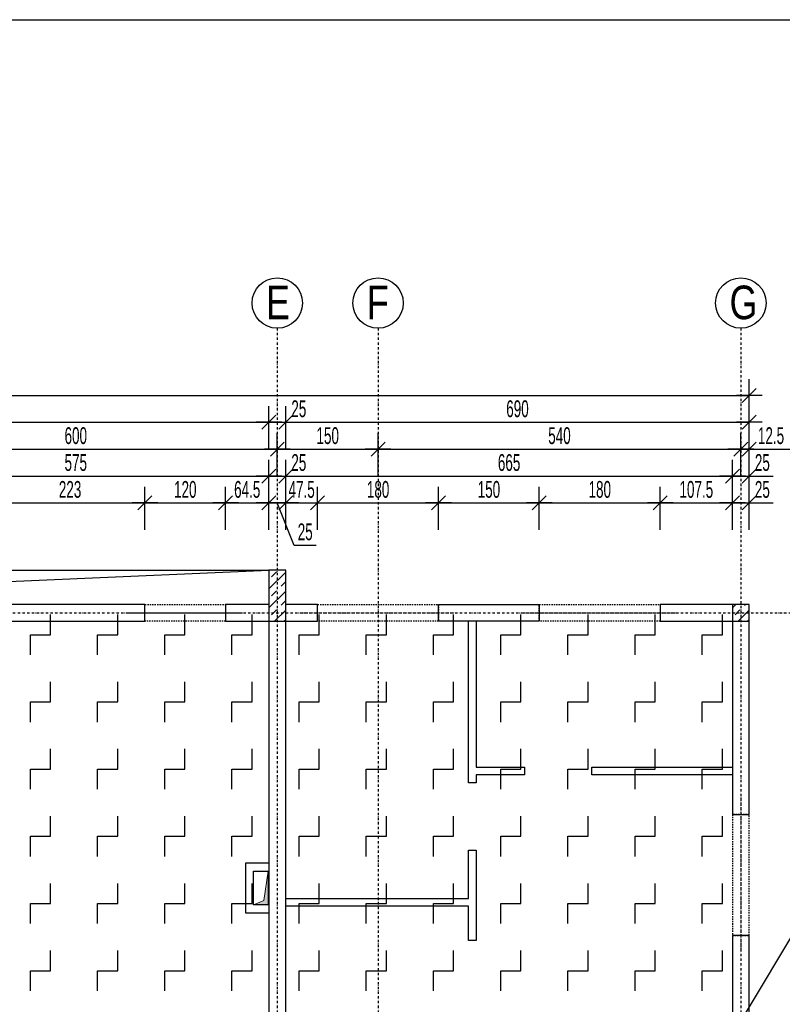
# Model space of a CAD drawing. Header units: millimetres. Extents: x 7622 to 25843, y -22705 to -15125.
# Tile 44 of 45: x 23877 to 25012, y -16750 to -15285. Entities that reach past the tile are written whole.
import ezdxf

# ---------------------------------------------------------------- set-up
doc = ezdxf.new("R2010")
doc.units = ezdxf.units.MM
doc.header["$LTSCALE"] = 10
doc.linetypes.add('MO', pattern=[0.7, 0.35, -0.17, 0.01, -0.17])
doc.linetypes.add('MP', pattern=[0.36, 0.2, -0.16])
for name, color, linetype in [('BA_szr', 1, 'Continuous'), ('BA_wym', 1, 'Continuous'), ('BD_lpm', 1, 'MP'), ('BD_osm', 1, 'MO'), ('BD_txs', 2, 'Continuous'), ('BD_wic', 1, 'Continuous'), ('BD_wig', 3, 'Continuous'), ('BZ_P_prz', 4, 'Continuous')]:
    doc.layers.add(name, color=color, linetype=linetype)
doc.layers.add('Nowe_A-Przebicia_Nr_pióra__1', color=7, linetype='Continuous', lineweight=13)
doc.layers.add('Nowe_A-Ściany-Zewnętrzne_Nr_pióra__47', color=7, linetype='Continuous', lineweight=15)
doc.layers.add('Nowe_A-Przebicia_Nr_pióra__102', color=7, linetype='Continuous', lineweight=5, true_color=0xcccccc)
doc.styles.add('BIKTS', font='bikromsw.shx', dxfattribs={"width": 0.8})
doc.styles.add('BIKWYM', font='bikromsw.shx', dxfattribs={"width": 0.6})
doc.dimstyles.new('BA_KR_100_cm', dxfattribs={"dimtxt": 25, "dimasz": 1.666667, "dimexe": 24, "dimexo": 0, "dimgap": 0, "dimtad": 0, "dimdec": 1, "dimrnd": 0.5, "dimzin": 9, "dimdsep": 46, "dimtxsty": 'BIKWYM', "dimblk": 'WYM-KR', "dimcen": 0, "dimdle": 20, "dimclrd": 256, "dimclre": 256, "dimclrt": 2, "dimadec": 0, "dimazin": 0, "dimtfac": 0.033333, "dimtdec": 1, "dimtmove": 0, "dimatfit": 3, "dimldrblk": 'WYM-KR', "dimfxl": 25, "dimfxlon": 1, "dimtvp": 0.8, "dimtolj": 1, "dimarcsym": 0})

# ---------------------------------------------------------------- blocks, each defined once
blk = doc.blocks.new('WYM-KR')
at = {"linetype": 'ByBlock'}
blk.add_line((11.52, 0), (-11.52, 0), dxfattribs=at)
at = {"color": 7, "linetype": 'ByBlock'}
blk.add_line((6.24, 6.24), (-6.24, -6.24), dxfattribs=at)
blk = doc.blocks.new('*D402')
at = {"layer": 'BA_wym', "lineweight": -2}
for p, q in [((23840.4, -16043.8), (23840.4, -15979.8)), ((24063.4, -16043.8), (24063.4, -15979.8)), ((23842.1, -16003.8), (24061.7, -16003.8))]:
    blk.add_line(p, q, dxfattribs=at)
at = {"layer": 'Defpoints', "color": 0}
for p in [(24063.4, -16003.8), (23840.4, -16154.8), (24063.4, -16154.8)]:
    blk.add_point(p, dxfattribs=at)
at = {"layer": 'BA_wym', "lineweight": -2, "xscale": 1.666666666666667, "yscale": 1.666666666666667, "zscale": 1.666666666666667, "rotation": 180}
blk.add_blockref('WYM-KR', (23840.4, -16003.8), dxfattribs=at)
at = {"layer": 'BA_wym', "lineweight": -2, "xscale": 1.666666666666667, "yscale": 1.666666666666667, "zscale": 1.666666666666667}
blk.add_blockref('WYM-KR', (24063.4, -16003.8), dxfattribs=at)
at = {"layer": 'BA_wym', "color": 2, "insert": (23951.9, -15983.8), "char_height": 25, "attachment_point": 5, "style": 'BIKWYM'}
blk.add_mtext('\\A1;223', dxfattribs=at)
blk = doc.blocks.new('*D403')
at = {"layer": 'BA_wym', "lineweight": -2}
for p, q in [((24063.4, -16043.8), (24063.4, -15979.8)), ((24183.4, -16043.8), (24183.4, -15979.8)), ((24065.1, -16003.8), (24181.7, -16003.8))]:
    blk.add_line(p, q, dxfattribs=at)
at = {"layer": 'Defpoints', "color": 0}
for p in [(24183.4, -16003.8), (24063.4, -16154.8), (24183.4, -16154.8)]:
    blk.add_point(p, dxfattribs=at)
at = {"layer": 'BA_wym', "lineweight": -2, "xscale": 1.666666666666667, "yscale": 1.666666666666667, "zscale": 1.666666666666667, "rotation": 180}
blk.add_blockref('WYM-KR', (24063.4, -16003.8), dxfattribs=at)
at = {"layer": 'BA_wym', "lineweight": -2, "xscale": 1.666666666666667, "yscale": 1.666666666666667, "zscale": 1.666666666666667}
blk.add_blockref('WYM-KR', (24183.4, -16003.8), dxfattribs=at)
at = {"layer": 'BA_wym', "color": 2, "insert": (24123.4, -15983.8), "char_height": 25, "attachment_point": 5, "style": 'BIKWYM'}
blk.add_mtext('\\A1;120', dxfattribs=at)
blk = doc.blocks.new('*D404')
at = {"layer": 'BA_wym', "lineweight": -2}
for p, q in [((24183.4, -16043.8), (24183.4, -15979.8)), ((24247.9, -16043.8), (24247.9, -15979.8)), ((24185.1, -16003.8), (24246.2, -16003.8))]:
    blk.add_line(p, q, dxfattribs=at)
at = {"layer": 'Defpoints', "color": 0}
for p in [(24247.9, -16003.8), (24183.4, -16154.8), (24247.9, -16154.8)]:
    blk.add_point(p, dxfattribs=at)
at = {"layer": 'BA_wym', "lineweight": -2, "xscale": 1.666666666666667, "yscale": 1.666666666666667, "zscale": 1.666666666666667, "rotation": 180}
blk.add_blockref('WYM-KR', (24183.4, -16003.8), dxfattribs=at)
at = {"layer": 'BA_wym', "lineweight": -2, "xscale": 1.666666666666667, "yscale": 1.666666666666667, "zscale": 1.666666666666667}
blk.add_blockref('WYM-KR', (24247.9, -16003.8), dxfattribs=at)
at = {"layer": 'BA_wym', "color": 2, "insert": (24215.6, -15983.8), "char_height": 25, "attachment_point": 5, "style": 'BIKWYM'}
blk.add_mtext('\\A1;64.5', dxfattribs=at)
blk = doc.blocks.new('*D405')
at = {"layer": 'BA_wym', "lineweight": -2}
for p, q in [((24247.9, -16043.8), (24247.9, -15979.8)), ((24272.9, -16043.8), (24272.9, -15979.8)), ((24246.2, -16003.8), (24244.6, -16003.8)), ((24247.9, -16003.8), (24272.9, -16003.8)), ((24285.7, -16066.9), (24260.4, -16003.8)), ((24274.6, -16003.8), (24276.2, -16003.8)), ((24318.1, -16066.9), (24285.7, -16066.9))]:
    blk.add_line(p, q, dxfattribs=at)
at = {"layer": 'Defpoints', "color": 0}
for p in [(24272.9, -16003.8), (24247.9, -16154.8), (24272.9, -16154.8)]:
    blk.add_point(p, dxfattribs=at)
at = {"layer": 'BA_wym', "lineweight": -2, "xscale": 1.666666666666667, "yscale": 1.666666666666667, "zscale": 1.666666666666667}
blk.add_blockref('WYM-KR', (24247.9, -16003.8), dxfattribs=at)
at = {"layer": 'BA_wym', "lineweight": -2, "xscale": 1.666666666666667, "yscale": 1.666666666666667, "zscale": 1.666666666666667, "rotation": 180}
blk.add_blockref('WYM-KR', (24272.9, -16003.8), dxfattribs=at)
at = {"layer": 'BA_wym', "color": 2, "insert": (24301.9, -16046.9), "char_height": 25, "attachment_point": 5, "style": 'BIKWYM'}
blk.add_mtext('\\A1;25', dxfattribs=at)
blk = doc.blocks.new('*D406')
at = {"layer": 'BA_wym', "lineweight": -2}
for p, q in [((24272.9, -16043.8), (24272.9, -15979.8)), ((24320.4, -16043.8), (24320.4, -15979.8)), ((24271.2, -16003.8), (24269.6, -16003.8)), ((24272.9, -16003.8), (24320.4, -16003.8)), ((24322.1, -16003.8), (24323.7, -16003.8))]:
    blk.add_line(p, q, dxfattribs=at)
at = {"layer": 'Defpoints', "color": 0}
for p in [(24320.4, -16003.8), (24272.9, -16154.8), (24320.4, -16154.8)]:
    blk.add_point(p, dxfattribs=at)
at = {"layer": 'BA_wym', "lineweight": -2, "xscale": 1.666666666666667, "yscale": 1.666666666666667, "zscale": 1.666666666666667}
blk.add_blockref('WYM-KR', (24272.9, -16003.8), dxfattribs=at)
at = {"layer": 'BA_wym', "lineweight": -2, "xscale": 1.666666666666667, "yscale": 1.666666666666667, "zscale": 1.666666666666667, "rotation": 180}
blk.add_blockref('WYM-KR', (24320.4, -16003.8), dxfattribs=at)
at = {"layer": 'BA_wym', "color": 2, "insert": (24296.6, -15983.8), "char_height": 25, "attachment_point": 5, "style": 'BIKWYM'}
blk.add_mtext('\\A1;47.5', dxfattribs=at)
blk = doc.blocks.new('*D407')
at = {"layer": 'BA_wym', "lineweight": -2}
for p, q in [((24320.4, -16043.8), (24320.4, -15979.8)), ((24500.4, -16043.8), (24500.4, -15979.8)), ((24322.1, -16003.8), (24498.7, -16003.8))]:
    blk.add_line(p, q, dxfattribs=at)
at = {"layer": 'Defpoints', "color": 0}
for p in [(24500.4, -16003.8), (24320.4, -16154.8), (24500.4, -16154.8)]:
    blk.add_point(p, dxfattribs=at)
at = {"layer": 'BA_wym', "lineweight": -2, "xscale": 1.666666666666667, "yscale": 1.666666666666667, "zscale": 1.666666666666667, "rotation": 180}
blk.add_blockref('WYM-KR', (24320.4, -16003.8), dxfattribs=at)
at = {"layer": 'BA_wym', "lineweight": -2, "xscale": 1.666666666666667, "yscale": 1.666666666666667, "zscale": 1.666666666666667}
blk.add_blockref('WYM-KR', (24500.4, -16003.8), dxfattribs=at)
at = {"layer": 'BA_wym', "color": 2, "insert": (24410.4, -15983.8), "char_height": 25, "attachment_point": 5, "style": 'BIKWYM'}
blk.add_mtext('\\A1;180', dxfattribs=at)
blk = doc.blocks.new('*D408')
at = {"layer": 'BA_wym', "lineweight": -2}
for p, q in [((24500.4, -16043.8), (24500.4, -15979.8)), ((24650.4, -16043.8), (24650.4, -15979.8)), ((24502.1, -16003.8), (24648.7, -16003.8))]:
    blk.add_line(p, q, dxfattribs=at)
at = {"layer": 'Defpoints', "color": 0}
for p in [(24650.4, -16003.8), (24500.4, -16154.8), (24650.4, -16154.8)]:
    blk.add_point(p, dxfattribs=at)
at = {"layer": 'BA_wym', "lineweight": -2, "xscale": 1.666666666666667, "yscale": 1.666666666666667, "zscale": 1.666666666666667, "rotation": 180}
blk.add_blockref('WYM-KR', (24500.4, -16003.8), dxfattribs=at)
at = {"layer": 'BA_wym', "lineweight": -2, "xscale": 1.666666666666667, "yscale": 1.666666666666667, "zscale": 1.666666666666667}
blk.add_blockref('WYM-KR', (24650.4, -16003.8), dxfattribs=at)
at = {"layer": 'BA_wym', "color": 2, "insert": (24575.4, -15983.8), "char_height": 25, "attachment_point": 5, "style": 'BIKWYM'}
blk.add_mtext('\\A1;150', dxfattribs=at)
blk = doc.blocks.new('*D409')
at = {"layer": 'BA_wym', "lineweight": -2}
for p, q in [((24650.4, -16043.8), (24650.4, -15979.8)), ((24830.4, -16043.8), (24830.4, -15979.8)), ((24652.1, -16003.8), (24828.7, -16003.8))]:
    blk.add_line(p, q, dxfattribs=at)
at = {"layer": 'Defpoints', "color": 0}
for p in [(24830.4, -16003.8), (24650.4, -16154.8), (24830.4, -16154.8)]:
    blk.add_point(p, dxfattribs=at)
at = {"layer": 'BA_wym', "lineweight": -2, "xscale": 1.666666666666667, "yscale": 1.666666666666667, "zscale": 1.666666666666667, "rotation": 180}
blk.add_blockref('WYM-KR', (24650.4, -16003.8), dxfattribs=at)
at = {"layer": 'BA_wym', "lineweight": -2, "xscale": 1.666666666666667, "yscale": 1.666666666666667, "zscale": 1.666666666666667}
blk.add_blockref('WYM-KR', (24830.4, -16003.8), dxfattribs=at)
at = {"layer": 'BA_wym', "color": 2, "insert": (24740.4, -15983.8), "char_height": 25, "attachment_point": 5, "style": 'BIKWYM'}
blk.add_mtext('\\A1;180', dxfattribs=at)
blk = doc.blocks.new('*D410')
at = {"layer": 'BA_wym', "lineweight": -2}
for p, q in [((24830.4, -16043.8), (24830.4, -15979.8)), ((24937.9, -16043.8), (24937.9, -15979.8)), ((24832.1, -16003.8), (24936.2, -16003.8))]:
    blk.add_line(p, q, dxfattribs=at)
at = {"layer": 'Defpoints', "color": 0}
for p in [(24937.9, -16003.8), (24830.4, -16154.8), (24937.9, -16154.8)]:
    blk.add_point(p, dxfattribs=at)
at = {"layer": 'BA_wym', "lineweight": -2, "xscale": 1.666666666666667, "yscale": 1.666666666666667, "zscale": 1.666666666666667, "rotation": 180}
blk.add_blockref('WYM-KR', (24830.4, -16003.8), dxfattribs=at)
at = {"layer": 'BA_wym', "lineweight": -2, "xscale": 1.666666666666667, "yscale": 1.666666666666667, "zscale": 1.666666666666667}
blk.add_blockref('WYM-KR', (24937.9, -16003.8), dxfattribs=at)
at = {"layer": 'BA_wym', "color": 2, "insert": (24884.1, -15983.8), "char_height": 25, "attachment_point": 5, "style": 'BIKWYM'}
blk.add_mtext('\\A1;107.5', dxfattribs=at)
blk = doc.blocks.new('*D411')
at = {"layer": 'BA_wym', "lineweight": -2}
for p, q in [((24937.9, -16043.8), (24937.9, -15979.8)), ((24962.9, -16043.8), (24962.9, -15979.8)), ((24936.2, -16003.8), (24934.6, -16003.8)), ((24937.9, -16003.8), (24962.9, -16003.8)), ((24964.6, -16003.8), (24998.6, -16003.8))]:
    blk.add_line(p, q, dxfattribs=at)
at = {"layer": 'Defpoints', "color": 0}
for p in [(24962.9, -16003.8), (24937.9, -16154.8), (24962.9, -16154.8)]:
    blk.add_point(p, dxfattribs=at)
at = {"layer": 'BA_wym', "lineweight": -2, "xscale": 1.666666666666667, "yscale": 1.666666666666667, "zscale": 1.666666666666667}
blk.add_blockref('WYM-KR', (24937.9, -16003.8), dxfattribs=at)
at = {"layer": 'BA_wym', "lineweight": -2, "xscale": 1.666666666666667, "yscale": 1.666666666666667, "zscale": 1.666666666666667, "rotation": 180}
blk.add_blockref('WYM-KR', (24962.9, -16003.8), dxfattribs=at)
at = {"layer": 'BA_wym', "color": 2, "insert": (24982.4, -15983.8), "char_height": 25, "attachment_point": 5, "style": 'BIKWYM'}
blk.add_mtext('\\A1;25', dxfattribs=at)
blk = doc.blocks.new('*D417')
at = {"layer": 'BA_wym', "lineweight": -2}
for p, q in [((23672.9, -16003.8), (23672.9, -15939.8)), ((24247.9, -16003.8), (24247.9, -15939.8)), ((23674.6, -15963.8), (24246.2, -15963.8))]:
    blk.add_line(p, q, dxfattribs=at)
at = {"layer": 'Defpoints', "color": 0}
for p in [(24247.9, -15963.8), (24247.9, -16103.8), (23672.9, -16179.8)]:
    blk.add_point(p, dxfattribs=at)
at = {"layer": 'BA_wym', "lineweight": -2, "xscale": 1.666666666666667, "yscale": 1.666666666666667, "zscale": 1.666666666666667, "rotation": 180}
blk.add_blockref('WYM-KR', (23672.9, -15963.8), dxfattribs=at)
at = {"layer": 'BA_wym', "lineweight": -2, "xscale": 1.666666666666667, "yscale": 1.666666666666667, "zscale": 1.666666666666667}
blk.add_blockref('WYM-KR', (24247.9, -15963.8), dxfattribs=at)
at = {"layer": 'BA_wym', "color": 2, "insert": (23960.4, -15943.8), "char_height": 25, "attachment_point": 5, "style": 'BIKWYM'}
blk.add_mtext('\\A1;575', dxfattribs=at)
blk = doc.blocks.new('*D418')
at = {"layer": 'BA_wym', "lineweight": -2}
for p, q in [((24247.9, -16003.8), (24247.9, -15939.8)), ((24272.9, -16003.8), (24272.9, -15939.8)), ((24246.2, -15963.8), (24244.6, -15963.8)), ((24247.9, -15963.8), (24272.9, -15963.8)), ((24274.6, -15963.8), (24308.6, -15963.8))]:
    blk.add_line(p, q, dxfattribs=at)
at = {"layer": 'Defpoints', "color": 0}
for p in [(24272.9, -15963.8), (24247.9, -16103.8), (24272.9, -16103.8)]:
    blk.add_point(p, dxfattribs=at)
at = {"layer": 'BA_wym', "lineweight": -2, "xscale": 1.666666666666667, "yscale": 1.666666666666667, "zscale": 1.666666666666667}
blk.add_blockref('WYM-KR', (24247.9, -15963.8), dxfattribs=at)
at = {"layer": 'BA_wym', "lineweight": -2, "xscale": 1.666666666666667, "yscale": 1.666666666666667, "zscale": 1.666666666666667, "rotation": 180}
blk.add_blockref('WYM-KR', (24272.9, -15963.8), dxfattribs=at)
at = {"layer": 'BA_wym', "color": 2, "insert": (24292.4, -15943.8), "char_height": 25, "attachment_point": 5, "style": 'BIKWYM'}
blk.add_mtext('\\A1;25', dxfattribs=at)
blk = doc.blocks.new('*D419')
at = {"layer": 'BA_wym', "lineweight": -2}
for p, q in [((24272.9, -16003.8), (24272.9, -15939.8)), ((24937.9, -16003.8), (24937.9, -15939.8)), ((24274.6, -15963.8), (24936.2, -15963.8))]:
    blk.add_line(p, q, dxfattribs=at)
at = {"layer": 'Defpoints', "color": 0}
for p in [(24937.9, -15963.8), (24272.9, -16103.8), (24937.9, -16179.8)]:
    blk.add_point(p, dxfattribs=at)
at = {"layer": 'BA_wym', "lineweight": -2, "xscale": 1.666666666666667, "yscale": 1.666666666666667, "zscale": 1.666666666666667, "rotation": 180}
blk.add_blockref('WYM-KR', (24272.9, -15963.8), dxfattribs=at)
at = {"layer": 'BA_wym', "lineweight": -2, "xscale": 1.666666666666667, "yscale": 1.666666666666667, "zscale": 1.666666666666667}
blk.add_blockref('WYM-KR', (24937.9, -15963.8), dxfattribs=at)
at = {"layer": 'BA_wym', "color": 2, "insert": (24605.4, -15943.8), "char_height": 25, "attachment_point": 5, "style": 'BIKWYM'}
blk.add_mtext('\\A1;665', dxfattribs=at)
blk = doc.blocks.new('*D420')
at = {"layer": 'BA_wym', "lineweight": -2}
for p, q in [((24937.9, -16003.8), (24937.9, -15939.8)), ((24962.9, -16003.8), (24962.9, -15939.8)), ((24936.2, -15963.8), (24934.6, -15963.8)), ((24937.9, -15963.8), (24962.9, -15963.8)), ((24964.6, -15963.8), (24998.6, -15963.8))]:
    blk.add_line(p, q, dxfattribs=at)
at = {"layer": 'Defpoints', "color": 0}
for p in [(24962.9, -15963.8), (24962.9, -16154.8), (24937.9, -16179.8)]:
    blk.add_point(p, dxfattribs=at)
at = {"layer": 'BA_wym', "lineweight": -2, "xscale": 1.666666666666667, "yscale": 1.666666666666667, "zscale": 1.666666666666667}
blk.add_blockref('WYM-KR', (24937.9, -15963.8), dxfattribs=at)
at = {"layer": 'BA_wym', "lineweight": -2, "xscale": 1.666666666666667, "yscale": 1.666666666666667, "zscale": 1.666666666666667, "rotation": 180}
blk.add_blockref('WYM-KR', (24962.9, -15963.8), dxfattribs=at)
at = {"layer": 'BA_wym', "color": 2, "insert": (24982.4, -15943.8), "char_height": 25, "attachment_point": 5, "style": 'BIKWYM'}
blk.add_mtext('\\A1;25', dxfattribs=at)
blk = doc.blocks.new('*D425')
at = {"layer": 'BA_wym', "lineweight": -2}
for p, q in [((23660.4, -15963.8), (23660.4, -15899.8)), ((24260.4, -15963.8), (24260.4, -15899.8)), ((23662.1, -15923.8), (24258.7, -15923.8))]:
    blk.add_line(p, q, dxfattribs=at)
at = {"layer": 'Defpoints', "color": 0}
for p in [(24260.4, -15923.8), (24260.4, -16103.8), (23660.4, -16154.8)]:
    blk.add_point(p, dxfattribs=at)
at = {"layer": 'BA_wym', "lineweight": -2, "xscale": 1.666666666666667, "yscale": 1.666666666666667, "zscale": 1.666666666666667, "rotation": 180}
blk.add_blockref('WYM-KR', (23660.4, -15923.8), dxfattribs=at)
at = {"layer": 'BA_wym', "lineweight": -2, "xscale": 1.666666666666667, "yscale": 1.666666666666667, "zscale": 1.666666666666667}
blk.add_blockref('WYM-KR', (24260.4, -15923.8), dxfattribs=at)
at = {"layer": 'BA_wym', "color": 2, "insert": (23960.4, -15903.8), "char_height": 25, "attachment_point": 5, "style": 'BIKWYM'}
blk.add_mtext('\\A1;600', dxfattribs=at)
blk = doc.blocks.new('*D426')
at = {"layer": 'BA_wym', "lineweight": -2}
for p, q in [((24260.4, -15963.8), (24260.4, -15899.8)), ((24410.4, -15963.8), (24410.4, -15899.8)), ((24262.1, -15923.8), (24408.7, -15923.8))]:
    blk.add_line(p, q, dxfattribs=at)
at = {"layer": 'Defpoints', "color": 0}
for p in [(24410.4, -15923.8), (24260.4, -16103.8), (24410.4, -16281.4)]:
    blk.add_point(p, dxfattribs=at)
at = {"layer": 'BA_wym', "lineweight": -2, "xscale": 1.666666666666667, "yscale": 1.666666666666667, "zscale": 1.666666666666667, "rotation": 180}
blk.add_blockref('WYM-KR', (24260.4, -15923.8), dxfattribs=at)
at = {"layer": 'BA_wym', "lineweight": -2, "xscale": 1.666666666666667, "yscale": 1.666666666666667, "zscale": 1.666666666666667}
blk.add_blockref('WYM-KR', (24410.4, -15923.8), dxfattribs=at)
at = {"layer": 'BA_wym', "color": 2, "insert": (24335.4, -15903.8), "char_height": 25, "attachment_point": 5, "style": 'BIKWYM'}
blk.add_mtext('\\A1;150', dxfattribs=at)
blk = doc.blocks.new('*D427')
at = {"layer": 'BA_wym', "lineweight": -2}
for p, q in [((24410.4, -15963.8), (24410.4, -15899.8)), ((24950.4, -15963.8), (24950.4, -15899.8)), ((24412.1, -15923.8), (24948.7, -15923.8))]:
    blk.add_line(p, q, dxfattribs=at)
at = {"layer": 'Defpoints', "color": 0}
for p in [(24950.4, -15923.8), (24410.4, -16154.8), (24950.4, -16154.8)]:
    blk.add_point(p, dxfattribs=at)
at = {"layer": 'BA_wym', "lineweight": -2, "xscale": 1.666666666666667, "yscale": 1.666666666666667, "zscale": 1.666666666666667, "rotation": 180}
blk.add_blockref('WYM-KR', (24410.4, -15923.8), dxfattribs=at)
at = {"layer": 'BA_wym', "lineweight": -2, "xscale": 1.666666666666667, "yscale": 1.666666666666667, "zscale": 1.666666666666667}
blk.add_blockref('WYM-KR', (24950.4, -15923.8), dxfattribs=at)
at = {"layer": 'BA_wym', "color": 2, "insert": (24680.4, -15903.8), "char_height": 25, "attachment_point": 5, "style": 'BIKWYM'}
blk.add_mtext('\\A1;540', dxfattribs=at)
blk = doc.blocks.new('*D428')
at = {"layer": 'BA_wym', "lineweight": -2}
for p, q in [((24950.4, -15963.8), (24950.4, -15899.8)), ((24962.9, -15963.8), (24962.9, -15899.8)), ((24948.7, -15923.8), (24947.1, -15923.8)), ((24950.4, -15923.8), (24962.9, -15923.8)), ((24964.6, -15923.8), (25024.3, -15923.8))]:
    blk.add_line(p, q, dxfattribs=at)
at = {"layer": 'Defpoints', "color": 0}
for p in [(24962.9, -15923.8), (24962.9, -16154.8), (24950.4, -16281.4)]:
    blk.add_point(p, dxfattribs=at)
at = {"layer": 'BA_wym', "lineweight": -2, "xscale": 1.666666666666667, "yscale": 1.666666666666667, "zscale": 1.666666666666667}
blk.add_blockref('WYM-KR', (24950.4, -15923.8), dxfattribs=at)
at = {"layer": 'BA_wym', "lineweight": -2, "xscale": 1.666666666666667, "yscale": 1.666666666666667, "zscale": 1.666666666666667, "rotation": 180}
blk.add_blockref('WYM-KR', (24962.9, -15923.8), dxfattribs=at)
at = {"layer": 'BA_wym', "color": 2, "insert": (24995.3, -15903.8), "char_height": 25, "attachment_point": 5, "style": 'BIKWYM'}
blk.add_mtext('\\A1;12.5', dxfattribs=at)
blk = doc.blocks.new('*D429')
at = {"layer": 'BA_wym', "lineweight": -2}
for p, q in [((22357.9, -15883.8), (22357.9, -15819.8)), ((24962.9, -15883.8), (24962.9, -15819.8)), ((22359.6, -15843.8), (24961.2, -15843.8))]:
    blk.add_line(p, q, dxfattribs=at)
at = {"layer": 'Defpoints', "color": 0}
for p in [(24962.9, -15843.8), (22357.9, -16154.8), (24962.9, -16154.8)]:
    blk.add_point(p, dxfattribs=at)
at = {"layer": 'BA_wym', "lineweight": -2, "xscale": 1.666666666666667, "yscale": 1.666666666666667, "zscale": 1.666666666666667, "rotation": 180}
blk.add_blockref('WYM-KR', (22357.9, -15843.8), dxfattribs=at)
at = {"layer": 'BA_wym', "lineweight": -2, "xscale": 1.666666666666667, "yscale": 1.666666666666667, "zscale": 1.666666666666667}
blk.add_blockref('WYM-KR', (24962.9, -15843.8), dxfattribs=at)
at = {"layer": 'BA_wym', "color": 2, "insert": (23660.4, -15823.8), "char_height": 25, "attachment_point": 5, "style": 'BIKWYM'}
blk.add_mtext('\\A1;2605', dxfattribs=at)
blk = doc.blocks.new('*D431')
at = {"layer": 'BA_wym', "lineweight": -2}
for p, q in [((23072.9, -15923.8), (23072.9, -15859.8)), ((24247.9, -15923.8), (24247.9, -15859.8)), ((23074.6, -15883.8), (24246.2, -15883.8))]:
    blk.add_line(p, q, dxfattribs=at)
at = {"layer": 'Defpoints', "color": 0}
for p in [(24247.9, -15883.8), (23072.9, -16103.8), (24247.9, -16103.8)]:
    blk.add_point(p, dxfattribs=at)
at = {"layer": 'BA_wym', "lineweight": -2, "xscale": 1.666666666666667, "yscale": 1.666666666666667, "zscale": 1.666666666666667, "rotation": 180}
blk.add_blockref('WYM-KR', (23072.9, -15883.8), dxfattribs=at)
at = {"layer": 'BA_wym', "lineweight": -2, "xscale": 1.666666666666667, "yscale": 1.666666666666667, "zscale": 1.666666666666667}
blk.add_blockref('WYM-KR', (24247.9, -15883.8), dxfattribs=at)
at = {"layer": 'BA_wym', "color": 2, "insert": (23660.4, -15863.8), "char_height": 25, "attachment_point": 5, "style": 'BIKWYM'}
blk.add_mtext('\\A1;1175', dxfattribs=at)
blk = doc.blocks.new('*D432')
at = {"layer": 'BA_wym', "lineweight": -2}
for p, q in [((24272.9, -15923.8), (24272.9, -15859.8)), ((24962.9, -15923.8), (24962.9, -15859.8)), ((24274.6, -15883.8), (24961.2, -15883.8))]:
    blk.add_line(p, q, dxfattribs=at)
at = {"layer": 'Defpoints', "color": 0}
for p in [(24962.9, -15883.8), (24272.9, -16103.8), (24962.9, -16154.8)]:
    blk.add_point(p, dxfattribs=at)
at = {"layer": 'BA_wym', "lineweight": -2, "xscale": 1.666666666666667, "yscale": 1.666666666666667, "zscale": 1.666666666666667, "rotation": 180}
blk.add_blockref('WYM-KR', (24272.9, -15883.8), dxfattribs=at)
at = {"layer": 'BA_wym', "lineweight": -2, "xscale": 1.666666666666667, "yscale": 1.666666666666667, "zscale": 1.666666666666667}
blk.add_blockref('WYM-KR', (24962.9, -15883.8), dxfattribs=at)
at = {"layer": 'BA_wym', "color": 2, "insert": (24617.9, -15863.8), "char_height": 25, "attachment_point": 5, "style": 'BIKWYM'}
blk.add_mtext('\\A1;690', dxfattribs=at)
blk = doc.blocks.new('*D535')
at = {"layer": 'BA_wym', "lineweight": -2}
for p, q in [((24247.9, -15923.8), (24247.9, -15859.8)), ((24272.9, -15923.8), (24272.9, -15859.8)), ((24246.2, -15883.8), (24244.5, -15883.8)), ((24247.9, -15883.8), (24272.9, -15883.8)), ((24274.6, -15883.8), (24308.6, -15883.8))]:
    blk.add_line(p, q, dxfattribs=at)
at = {"layer": 'Defpoints', "color": 0}
for p in [(24272.9, -15883.8), (24247.9, -16103.8), (24272.9, -16103.8)]:
    blk.add_point(p, dxfattribs=at)
at = {"layer": 'BA_wym', "lineweight": -2, "xscale": 1.666666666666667, "yscale": 1.666666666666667, "zscale": 1.666666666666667}
blk.add_blockref('WYM-KR', (24247.9, -15883.8), dxfattribs=at)
at = {"layer": 'BA_wym', "lineweight": -2, "xscale": 1.666666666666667, "yscale": 1.666666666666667, "zscale": 1.666666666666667, "rotation": 180}
blk.add_blockref('WYM-KR', (24272.9, -15883.8), dxfattribs=at)
at = {"layer": 'BA_wym', "color": 2, "insert": (24292.4, -15863.8), "char_height": 25, "attachment_point": 5, "style": 'BIKWYM'}
blk.add_mtext('\\A1;25', dxfattribs=at)

msp = doc.modelspace()

# ---------------------------------------------------------------- hatches: boundary and pattern name
at = {"layer": 'BA_szr'}
h = msp.add_hatch(dxfattribs=at)
h.set_pattern_fill('BIK_ZELBET', color=256, scale=100, angle=45, pattern_type=2)
h.set_pattern_definition([(45, (12634.113, -17223.662), (-14.142136, 14.142136), []), (45, (12627.042, -17216.59), (-14.142136, 14.142136), [10, -10])])
h.paths.add_polyline_path([(24247.89, -16179.81), (24272.89, -16179.81), (24272.89, -16103.81), (24247.89, -16103.81)])
h = msp.add_hatch(dxfattribs=at)
h.set_pattern_fill('BIK_ZELBET', color=256, scale=100, angle=45, pattern_type=2)
h.set_pattern_definition([(45, (13324.114, -17223.662), (-14.142136, 14.142136), []), (45, (13317.042, -17216.59), (-14.142136, 14.142136), [10, -10])])
h.paths.add_polyline_path([(24937.89, -16179.81), (24962.89, -16179.81), (24962.89, -16154.81), (24937.89, -16154.81)])
at = {"layer": 'Nowe_A-Przebicia_Nr_pióra__102', "linetype": 'Continuous', "lineweight": 5, "true_color": 0xcccccc}
msp.add_hatch(color=254, dxfattribs=at).paths.add_polyline_path([(24224.89, -16601.81), (24246.89, -16601.81), (24246.89, -16551.81), (24240.19, -16595.11)])

# ---------------------------------------------------------------- linework, layer by layer
at = {"layer": 'BD_lpm'}
for points in [[(24183.39, -16179.81), (24063.39, -16179.81), (24063.39, -16154.81), (24183.39, -16154.81)], [(24500.39, -16179.81), (24320.39, -16179.81), (24320.39, -16154.81), (24500.39, -16154.81)], [(24830.39, -16179.81), (24650.39, -16179.81), (24650.39, -16154.81), (24830.39, -16154.81)], [(24937.89, -16647.31), (24962.89, -16647.31), (24962.89, -16467.31), (24937.89, -16467.31)]]:
    msp.add_lwpolyline(points, close=True, dxfattribs=at)
at = {"layer": 'BD_osm', "color": 5}
for p, q in [((24038.39, -16167.31), (24208.39, -16167.31)), ((24295.39, -16167.31), (24525.39, -16167.31)), ((24625.39, -16167.31), (24855.39, -16167.31)), ((24950.39, -16442.31), (24950.39, -16672.31))]:
    msp.add_line(p, q, dxfattribs=at)
at = {"layer": 'BD_osm'}
for points in [[(24260.39, -15743.81), (24260.39, -18616.27)], [(24410.39, -15743.81), (24410.39, -18616.27)], [(24950.39, -15743.81), (24950.39, -18616.27)], [(21997.89, -16167.31), (25322.89, -16167.31)]]:
    msp.add_lwpolyline(points, dxfattribs=at)
at = {"layer": 'BD_wic', "color": 5}
msp.add_line((21398.68, -22705.2), (25842.81, -15284.7), dxfattribs=at)
msp.add_lwpolyline([(21398.68, -15284.7), (25842.81, -15284.7), (25842.81, -22705.2), (21398.68, -22705.2)], close=True, dxfattribs=at)
at = {"layer": 'BD_wic'}
for points in [[(23072.89, -16103.81), (24247.89, -16103.81)], [(23072.89, -16154.81), (24247.89, -16103.81)]]:
    msp.add_lwpolyline(points, dxfattribs=at)
at = {"layer": 'BD_wic', "color": 8}
for points in [[(24556.39, -16179.81), (24556.39, -16396.81), (24628.39, -16396.81), (24628.39, -16408.31), (24556.39, -16408.31), (24556.39, -16420.31), (24544.89, -16420.31), (24544.89, -16179.81)], [(24937.89, -16408.31), (24728.39, -16408.31), (24728.39, -16396.81), (24937.89, -16396.81)], [(24272.89, -16592.31), (24544.89, -16592.31), (24544.89, -16520.31), (24556.39, -16520.31), (24556.39, -16654.81), (24544.89, -16654.81), (24544.89, -16603.81), (24272.89, -16603.81)], [(24247.89, -16539.81), (24212.89, -16539.81), (24212.89, -16613.81), (24247.89, -16613.81)], [(24247.89, -16601.81), (24224.89, -16601.81), (24224.89, -16551.81), (24247.89, -16551.81)]]:
    msp.add_lwpolyline(points, dxfattribs=at)
at = {"layer": 'BD_wic'}
for centre in [(24260.39, -15706.31), (24410.39, -15706.31), (24950.39, -15706.31)]:
    msp.add_circle(centre, 37.5, dxfattribs=at)
at = {"layer": 'BD_wig'}
for points in [[(24320.39, -16179.81), (24320.39, -16154.81), (24272.89, -16154.81), (24272.89, -16103.81), (24247.89, -16103.81), (24247.89, -16154.81), (24183.39, -16154.81), (24183.39, -16179.81), (24247.89, -16179.81), (24247.89, -16994.81), (24011.39, -16994.81), (24011.39, -17019.81), (24286.89, -17019.81), (24286.89, -16994.81), (24272.89, -16994.81), (24272.89, -16179.81), (24320.39, -16179.81)], [(24937.89, -16467.31), (24962.89, -16467.31), (24962.89, -16154.81), (24830.39, -16154.81), (24830.39, -16179.81), (24937.89, -16179.81), (24937.89, -16467.31)]]:
    msp.add_lwpolyline(points, dxfattribs=at)
for points in [[(24247.89, -16179.81), (24272.89, -16179.81), (24272.89, -16103.81), (24247.89, -16103.81)], [(23840.39, -16179.81), (24063.39, -16179.81), (24063.39, -16154.81), (23840.39, -16154.81)], [(24650.39, -16179.81), (24500.39, -16179.81), (24500.39, -16154.81), (24650.39, -16154.81)], [(24937.89, -16179.81), (24962.89, -16179.81), (24962.89, -16154.81), (24937.89, -16154.81)], [(24937.89, -16902.31), (24962.89, -16902.31), (24962.89, -16647.31), (24937.89, -16647.31)]]:
    msp.add_lwpolyline(points, close=True, dxfattribs=at)
at = {"layer": 'BZ_P_prz'}
for points in [[(23892.89, -16229.81), (23892.89, -16199.81), (23922.89, -16199.81), (23922.89, -16169.81)], [(23992.89, -16229.81), (23992.89, -16199.81), (24022.89, -16199.81), (24022.89, -16169.81)], [(24092.89, -16229.81), (24092.89, -16199.81), (24122.89, -16199.81), (24122.89, -16169.81)], [(24192.89, -16229.81), (24192.89, -16199.81), (24222.89, -16199.81), (24222.89, -16169.81)], [(24292.89, -16229.81), (24292.89, -16199.81), (24322.89, -16199.81), (24322.89, -16169.81)], [(24392.89, -16229.81), (24392.89, -16199.81), (24422.89, -16199.81), (24422.89, -16169.81)], [(24492.89, -16229.81), (24492.89, -16199.81), (24522.89, -16199.81), (24522.89, -16169.81)], [(24592.89, -16229.81), (24592.89, -16199.81), (24622.89, -16199.81), (24622.89, -16169.81)], [(24692.89, -16229.81), (24692.89, -16199.81), (24722.89, -16199.81), (24722.89, -16169.81)], [(24792.89, -16229.81), (24792.89, -16199.81), (24822.89, -16199.81), (24822.89, -16169.81)], [(24892.89, -16229.81), (24892.89, -16199.81), (24922.89, -16199.81), (24922.89, -16169.81)], [(23892.89, -16329.81), (23892.89, -16299.81), (23922.89, -16299.81), (23922.89, -16269.81)], [(23992.89, -16329.81), (23992.89, -16299.81), (24022.89, -16299.81), (24022.89, -16269.81)], [(24092.89, -16329.81), (24092.89, -16299.81), (24122.89, -16299.81), (24122.89, -16269.81)], [(24192.89, -16329.81), (24192.89, -16299.81), (24222.89, -16299.81), (24222.89, -16269.81)], [(24292.89, -16329.81), (24292.89, -16299.81), (24322.89, -16299.81), (24322.89, -16269.81)], [(24392.89, -16329.81), (24392.89, -16299.81), (24422.89, -16299.81), (24422.89, -16269.81)], [(24492.89, -16329.81), (24492.89, -16299.81), (24522.89, -16299.81), (24522.89, -16269.81)], [(24592.89, -16329.81), (24592.89, -16299.81), (24622.89, -16299.81), (24622.89, -16269.81)], [(24692.89, -16329.81), (24692.89, -16299.81), (24722.89, -16299.81), (24722.89, -16269.81)], [(24792.89, -16329.81), (24792.89, -16299.81), (24822.89, -16299.81), (24822.89, -16269.81)], [(24892.89, -16329.81), (24892.89, -16299.81), (24922.89, -16299.81), (24922.89, -16269.81)], [(23892.89, -16429.81), (23892.89, -16399.81), (23922.89, -16399.81), (23922.89, -16369.81)], [(23992.89, -16429.81), (23992.89, -16399.81), (24022.89, -16399.81), (24022.89, -16369.81)], [(24092.89, -16429.81), (24092.89, -16399.81), (24122.89, -16399.81), (24122.89, -16369.81)], [(24192.89, -16429.81), (24192.89, -16399.81), (24222.89, -16399.81), (24222.89, -16369.81)], [(24292.89, -16429.81), (24292.89, -16399.81), (24322.89, -16399.81), (24322.89, -16369.81)], [(24392.89, -16429.81), (24392.89, -16399.81), (24422.89, -16399.81), (24422.89, -16369.81)], [(24492.89, -16429.81), (24492.89, -16399.81), (24522.89, -16399.81), (24522.89, -16369.81)], [(24592.89, -16429.81), (24592.89, -16399.81), (24622.89, -16399.81), (24622.89, -16369.81)], [(24692.89, -16429.81), (24692.89, -16399.81), (24722.89, -16399.81), (24722.89, -16369.81)], [(24792.89, -16429.81), (24792.89, -16399.81), (24822.89, -16399.81), (24822.89, -16369.81)], [(24892.89, -16429.81), (24892.89, -16399.81), (24922.89, -16399.81), (24922.89, -16369.81)], [(23892.89, -16529.81), (23892.89, -16499.81), (23922.89, -16499.81), (23922.89, -16469.81)], [(23992.89, -16529.81), (23992.89, -16499.81), (24022.89, -16499.81), (24022.89, -16469.81)], [(24092.89, -16529.81), (24092.89, -16499.81), (24122.89, -16499.81), (24122.89, -16469.81)], [(24192.89, -16529.81), (24192.89, -16499.81), (24222.89, -16499.81), (24222.89, -16469.81)], [(24292.89, -16529.81), (24292.89, -16499.81), (24322.89, -16499.81), (24322.89, -16469.81)], [(24392.89, -16529.81), (24392.89, -16499.81), (24422.89, -16499.81), (24422.89, -16469.81)], [(24492.89, -16529.81), (24492.89, -16499.81), (24522.89, -16499.81), (24522.89, -16469.81)], [(24592.89, -16529.81), (24592.89, -16499.81), (24622.89, -16499.81), (24622.89, -16469.81)], [(24692.89, -16529.81), (24692.89, -16499.81), (24722.89, -16499.81), (24722.89, -16469.81)], [(24792.89, -16529.81), (24792.89, -16499.81), (24822.89, -16499.81), (24822.89, -16469.81)], [(24892.89, -16529.81), (24892.89, -16499.81), (24922.89, -16499.81), (24922.89, -16469.81)], [(23892.89, -16629.81), (23892.89, -16599.81), (23922.89, -16599.81), (23922.89, -16569.81)], [(23992.89, -16629.81), (23992.89, -16599.81), (24022.89, -16599.81), (24022.89, -16569.81)], [(24092.89, -16629.81), (24092.89, -16599.81), (24122.89, -16599.81), (24122.89, -16569.81)], [(24192.89, -16629.81), (24192.89, -16599.81), (24222.89, -16599.81), (24222.89, -16569.81)], [(24292.89, -16629.81), (24292.89, -16599.81), (24322.89, -16599.81), (24322.89, -16569.81)], [(24392.89, -16629.81), (24392.89, -16599.81), (24422.89, -16599.81), (24422.89, -16569.81)], [(24492.89, -16629.81), (24492.89, -16599.81), (24522.89, -16599.81), (24522.89, -16569.81)], [(24592.89, -16629.81), (24592.89, -16599.81), (24622.89, -16599.81), (24622.89, -16569.81)], [(24692.89, -16629.81), (24692.89, -16599.81), (24722.89, -16599.81), (24722.89, -16569.81)], [(24792.89, -16629.81), (24792.89, -16599.81), (24822.89, -16599.81), (24822.89, -16569.81)], [(24892.89, -16629.81), (24892.89, -16599.81), (24922.89, -16599.81), (24922.89, -16569.81)], [(23892.89, -16729.81), (23892.89, -16699.81), (23922.89, -16699.81), (23922.89, -16669.81)], [(23992.89, -16729.81), (23992.89, -16699.81), (24022.89, -16699.81), (24022.89, -16669.81)], [(24092.89, -16729.81), (24092.89, -16699.81), (24122.89, -16699.81), (24122.89, -16669.81)], [(24192.89, -16729.81), (24192.89, -16699.81), (24222.89, -16699.81), (24222.89, -16669.81)], [(24292.89, -16729.81), (24292.89, -16699.81), (24322.89, -16699.81), (24322.89, -16669.81)], [(24392.89, -16729.81), (24392.89, -16699.81), (24422.89, -16699.81), (24422.89, -16669.81)], [(24492.89, -16729.81), (24492.89, -16699.81), (24522.89, -16699.81), (24522.89, -16669.81)], [(24592.89, -16729.81), (24592.89, -16699.81), (24622.89, -16699.81), (24622.89, -16669.81)], [(24692.89, -16729.81), (24692.89, -16699.81), (24722.89, -16699.81), (24722.89, -16669.81)], [(24792.89, -16729.81), (24792.89, -16699.81), (24822.89, -16699.81), (24822.89, -16669.81)], [(24892.89, -16729.81), (24892.89, -16699.81), (24922.89, -16699.81), (24922.89, -16669.81)]]:
    msp.add_lwpolyline(points, dxfattribs=at)
at = {"layer": 'Nowe_A-Przebicia_Nr_pióra__1', "color": 7, "linetype": 'Continuous', "lineweight": 13}
for p, q in [((24240.19, -16595.11), (24246.89, -16551.81)), ((24246.89, -16601.81), (24246.89, -16551.81)), ((24224.89, -16601.81), (24240.19, -16595.11))]:
    msp.add_line(p, q, dxfattribs=at)
at = {"layer": 'Nowe_A-Ściany-Zewnętrzne_Nr_pióra__47', "color": 7, "linetype": 'Continuous', "lineweight": 15}
for p, q in [((24224.89, -16551.81), (24246.89, -16551.81)), ((24224.89, -16601.81), (24224.89, -16551.81)), ((24246.89, -16601.81), (24224.89, -16601.81))]:
    msp.add_line(p, q, dxfattribs=at)

# ---------------------------------------------------------------- texts
at = {"layer": 'BD_txs', "style": 'BIKTS', "width": 0.8}
for s, p in [('E', (24243.58, -15730.37)), ('F', (24393.58, -15730.37)), ('G', (24933.58, -15730.37))]:
    msp.add_text(s, height=50, dxfattribs=at).set_placement(p)

# ---------------------------------------------------------------- dimensions: what is measured, and where the dimension line sits
at = {"layer": 'BA_wym'}
for base, p1, p2, override, picture, middle in [((24962.89, -15843.81), (22357.89, -16154.81), (24962.89, -16154.81), {"dimatfit": 1, "dimfxl": 40}, '*D429', (23660.39, -15823.81)), ((24247.88, -15883.81), (23072.89, -16103.81), (24247.88, -16103.81), {"dimtmove": 1, "dimatfit": 1, "dimfxl": 40}, '*D431', (23660.39, -15863.81)), ((24272.89, -15883.81), (24247.88, -16103.81), (24272.89, -16103.81), {"dimatfit": 1, "dimfxl": 40}, '*D535', (24292.41, -15863.81)), ((24962.89, -15883.81), (24272.89, -16103.81), (24962.89, -16154.81), {"dimtmove": 1, "dimatfit": 1, "dimfxl": 40}, '*D432', (24617.89, -15863.81)), ((24260.39, -15923.81), (23660.39, -16154.81), (24260.39, -16103.81), {"dimtmove": 1, "dimatfit": 1, "dimfxl": 40}, '*D425', (23960.39, -15903.81)), ((24410.39, -15923.81), (24260.39, -16103.81), (24410.39, -16281.42), {"dimtmove": 1, "dimatfit": 1, "dimfxl": 40}, '*D426', (24335.39, -15903.81)), ((24950.39, -15923.81), (24410.39, -16154.81), (24950.39, -16154.81), {"dimtmove": 1, "dimatfit": 1, "dimfxl": 40}, '*D427', (24680.39, -15903.81)), ((24962.89, -15923.81), (24950.39, -16281.42), (24962.89, -16154.81), {"dimblk": 'WYM-KR', "dimatfit": 1, "dimfxl": 40}, '*D428', (24995.27, -15903.81)), ((24247.89, -15963.81), (23672.89, -16179.81), (24247.89, -16103.81), {"dimtmove": 1, "dimatfit": 1, "dimfxl": 40}, '*D417', (23960.39, -15943.81)), ((24272.89, -15963.81), (24247.89, -16103.81), (24272.89, -16103.81), {"dimblk": 'WYM-KR', "dimatfit": 1, "dimfxl": 40}, '*D418', (24292.41, -15943.81)), ((24937.89, -15963.81), (24272.89, -16103.81), (24937.89, -16179.81), {"dimtmove": 1, "dimatfit": 1, "dimfxl": 40}, '*D419', (24605.39, -15943.81)), ((24962.89, -15963.81), (24937.89, -16179.81), (24962.89, -16154.81), {"dimblk": 'WYM-KR', "dimatfit": 1, "dimfxl": 40}, '*D420', (24982.41, -15943.81)), ((24063.39, -16003.81), (23840.39, -16154.81), (24063.39, -16154.81), {"dimtmove": 1, "dimatfit": 1, "dimfxl": 40}, '*D402', (23951.89, -15983.81)), ((24183.39, -16003.81), (24063.39, -16154.81), (24183.39, -16154.81), {"dimtmove": 1, "dimatfit": 1, "dimfxl": 40}, '*D403', (24123.39, -15983.81)), ((24247.89, -16003.81), (24183.39, -16154.81), (24247.89, -16154.81), {"dimtmove": 1, "dimatfit": 1, "dimfxl": 40}, '*D404', (24215.64, -15983.81)), ((24500.39, -16003.81), (24320.39, -16154.81), (24500.39, -16154.81), {"dimtmove": 1, "dimatfit": 1, "dimfxl": 40}, '*D407', (24410.39, -15983.81)), ((24650.39, -16003.81), (24500.39, -16154.81), (24650.39, -16154.81), {"dimtmove": 1, "dimatfit": 1, "dimfxl": 40}, '*D408', (24575.39, -15983.81)), ((24830.39, -16003.81), (24650.39, -16154.81), (24830.39, -16154.81), {"dimtmove": 1, "dimatfit": 1, "dimfxl": 40}, '*D409', (24740.39, -15983.81)), ((24937.89, -16003.81), (24830.39, -16154.81), (24937.89, -16154.81), {"dimtmove": 1, "dimatfit": 1, "dimfxl": 40}, '*D410', (24884.14, -15983.81)), ((24962.89, -16003.81), (24937.89, -16154.81), (24962.89, -16154.81), {"dimtmove": 0, "dimatfit": 1, "dimfxl": 40}, '*D411', (24982.41, -15983.81))]:
    dim = msp.add_linear_dim(base=base, p1=p1, p2=p2, dimstyle='BA_KR_100_cm', override=override, dxfattribs=at)
    dim.commit()
    dim.dimension.update_dxf_attribs({"geometry": picture, "text_midpoint": middle})
for base, p1, p2, override, picture, middle in [((24320.39, -16003.81), (24272.89, -16154.81), (24320.39, -16154.81), {"dimatfit": 1, "dimfxl": 40}, '*D406', (24296.64, -16003.81)), ((24272.89, -16003.81), (24247.89, -16154.81), (24272.89, -16154.81), {"dimblk": 'WYM-KR', "dimtmove": 1, "dimatfit": 1, "dimfxl": 40}, '*D405', (24285.68, -16066.85))]:
    dim = msp.add_linear_dim(base=base, p1=p1, p2=p2, dimstyle='BA_KR_100_cm', override=override, dxfattribs=at)
    dim.commit()
    dim.dimension.update_dxf_attribs({"geometry": picture, "text_midpoint": middle, "dimtype": 160})

doc.saveas('drawing.dxf')
